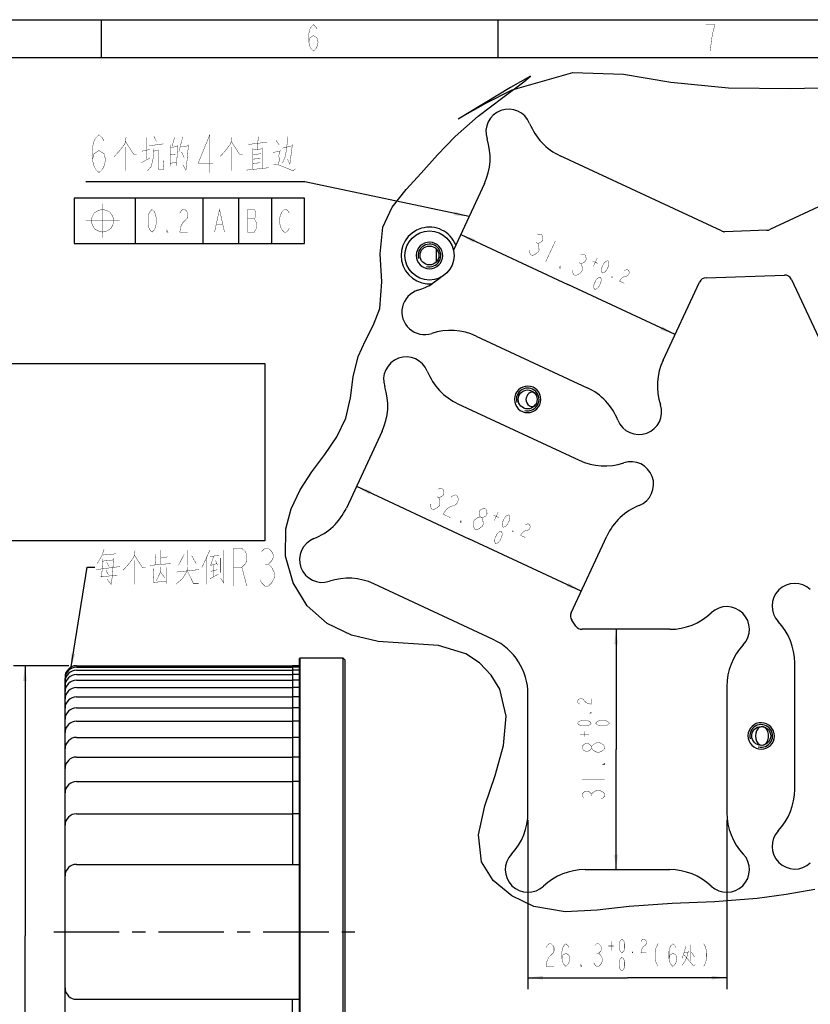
# Model space of a CAD drawing. Header units: millimetres. Extents: x 0 to 420, y 0 to 297.
# Tile 17 of 18: x 252 to 356, y 167 to 297. Entities that reach past the tile are written whole.
import ezdxf

# ---------------------------------------------------------------- set-up
doc = ezdxf.new("R2010")
doc.units = ezdxf.units.MM
doc.header["$LTSCALE"] = 23.1
doc.linetypes.add('CENTER', pattern=[0.6, 0.375, -0.075, 0.075, -0.075])
doc.layers.get('0').update_dxf_attribs({"linetype": 'CONTINUOUS'})
for name, color, linetype in [('13KW_HVAC_SRDXF_CONTINUOUS_LINE', 7, 'CONTINUOUS'), ('13KW_HVAC_SRQ_DXF_AXIS', 7, 'CONTINUOUS'), ('13KW_HVAC_SRQ_DXF_DIMENSION', 7, 'CONTINUOUS'), ('13KW_HVAC_SRQ_DXF_FORMAT', 7, 'CONTINUOUS'), ('13KW_HVAC_SRQ_DXF_TEXT', 7, 'CONTINUOUS')]:
    doc.layers.add(name, color=color, linetype=linetype)
doc.styles.get("Standard").update_dxf_attribs({"font": 'txt', "width": 0.7})
doc.dimstyles.new('DIMSTYLE_4', dxfattribs={"dimtxt": 3, "dimasz": 2, "dimexe": 1.5, "dimexo": 1, "dimgap": 0.75, "dimtad": 1, "dimdsep": 46, "dimtxsty": 'Standard', "dimblk": '_FILLED', "dimblk1": '_FILLED', "dimblk2": '_FILLED', "dimcen": 0.09, "dimazin": 2, "dimtol": 1, "dimtp": 0.2, "dimtfac": 0.6, "dimtofl": 0, "dimtmove": 0, "dimatfit": 3, "dimldrblk": '_FILLED', "dimfxl": 0, "dimtolj": 1, "dimarcsym": 0})
doc.dimstyles.new('DIMSTYLE_9', dxfattribs={"dimtxt": 3, "dimasz": 2, "dimexe": 1.5, "dimexo": 1, "dimgap": 0.75, "dimtad": 1, "dimdec": 0, "dimlfac": 2, "dimdsep": 46, "dimtxsty": 'Standard', "dimblk": '_FILLED', "dimblk1": '_FILLED', "dimblk2": '_FILLED', "dimcen": 0.09, "dimazin": 2, "dimtp": 0.01, "dimtm": 0.01, "dimtfac": 1, "dimtdec": 0, "dimtofl": 0, "dimtmove": 0, "dimatfit": 3, "dimldrblk": '_FILLED', "dimfxl": 0, "dimtolj": 1, "dimarcsym": 0})
doc.dimstyles.get("Standard").update_dxf_attribs({"dimtxt": 3, "dimasz": 2, "dimexe": 1.5, "dimexo": 1, "dimtad": 1, "dimdsep": 46, "dimtxsty": 'Standard', "dimblk": '_FILLED', "dimblk1": '_FILLED', "dimblk2": '_FILLED', "dimcen": 0.09, "dimazin": 2, "dimtol": 1, "dimtp": 0.01, "dimtm": 0.01, "dimtfac": 1, "dimtofl": 0, "dimtmove": 0, "dimatfit": 3, "dimldrblk": '_FILLED', "dimfxl": 0, "dimtolj": 1, "dimarcsym": 0})
picture_1 = doc.add_image_def('image1.png', size_in_pixel=(314, 111))

# ---------------------------------------------------------------- blocks, each defined once
blk = doc.blocks.new('_FILLED')
at = {"color": 0, "linetype": 'ByBlock'}
blk.add_solid([(0, 0), (-1, 0.125), (-1, -0.125)], dxfattribs=at)
blk = doc.blocks.new('*D26')
at = {"layer": '13KW_HVAC_SRQ_DXF_DIMENSION', "color": 2, "linetype": 'Continuous'}
for p in [(330.58, 216.34), (330.58, 184.54)]:
    blk.add_line(p, (330.58, 200.44), dxfattribs=at)
at = {"layer": '13KW_HVAC_SRQ_DXF_DIMENSION', "color": 2, "linetype": 'Continuous', "xscale": 2, "yscale": 2, "zscale": 2}
for p, rotation in [((330.58, 216.34), 90), ((330.58, 184.54), 270)]:
    blk.add_blockref('_FILLED', p, dxfattribs=dict(at, rotation=rotation))
blk = doc.blocks.new('*D27')
at = {"layer": '13KW_HVAC_SRQ_DXF_DIMENSION', "color": 2, "linetype": 'Continuous'}
for p, q in [((318.92, 191.09), (318.92, 168.74)), ((345.22, 191.09), (345.22, 168.74)), ((318.92, 170.24), (332.07, 170.24)), ((345.22, 170.24), (332.07, 170.24))]:
    blk.add_line(p, q, dxfattribs=at)
at = {"layer": '13KW_HVAC_SRQ_DXF_DIMENSION', "color": 2, "linetype": 'Continuous', "xscale": 2, "yscale": 2, "zscale": 2, "rotation": 180}
blk.add_blockref('_FILLED', (318.92, 170.24), dxfattribs=at)
at = {"layer": '13KW_HVAC_SRQ_DXF_DIMENSION', "color": 2, "linetype": 'Continuous', "xscale": 2, "yscale": 2, "zscale": 2}
blk.add_blockref('_FILLED', (345.22, 170.24), dxfattribs=at)
blk = doc.blocks.new('*D31')
at = {"layer": '13KW_HVAC_SRQ_DXF_DIMENSION', "color": 2, "linetype": 'Continuous'}
for p in [(310.02, 268.57), (338.38, 255.35)]:
    blk.add_line(p, (324.2, 261.96), dxfattribs=at)
at = {"layer": '13KW_HVAC_SRQ_DXF_DIMENSION', "color": 2, "linetype": 'Continuous', "xscale": 2, "yscale": 2, "zscale": 2}
for p, rotation in [((310.02, 268.57), 154.999655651), ((338.38, 255.35), 334.999655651)]:
    blk.add_blockref('_FILLED', p, dxfattribs=dict(at, rotation=rotation))
blk = doc.blocks.new('*D32')
at = {"layer": '13KW_HVAC_SRQ_DXF_DIMENSION', "color": 2, "linetype": 'Continuous'}
for p in [(296.23, 235.26), (325.96, 221.4)]:
    blk.add_line(p, (311.09, 228.33), dxfattribs=at)
at = {"layer": '13KW_HVAC_SRQ_DXF_DIMENSION', "color": 2, "linetype": 'Continuous', "xscale": 2, "yscale": 2, "zscale": 2}
for p, rotation in [((296.23, 235.26), 155.0000471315), ((325.96, 221.4), 335.0000471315)]:
    blk.add_blockref('_FILLED', p, dxfattribs=dict(at, rotation=rotation))
blk = doc.blocks.new('*D41')
at = {"layer": '13KW_HVAC_SRQ_DXF_DIMENSION', "color": 2, "linetype": 'Continuous'}
for p, q in [((258.19, 211.52), (250.88, 211.52)), ((252.38, 211.52), (252.38, 175.79)), ((252.38, 140.06), (252.38, 175.79)), ((262.71, 140.06), (250.88, 140.06))]:
    blk.add_line(p, q, dxfattribs=at)
at = {"layer": '13KW_HVAC_SRQ_DXF_DIMENSION', "color": 2, "linetype": 'Continuous', "xscale": 2, "yscale": 2, "zscale": 2}
for p, rotation in [((252.38, 211.52), 90), ((252.38, 140.06), 270)]:
    blk.add_blockref('_FILLED', p, dxfattribs=dict(at, rotation=rotation))

msp = doc.modelspace()

# ---------------------------------------------------------------- linework, layer by layer
at = {"layer": '13KW_HVAC_SRDXF_CONTINUOUS_LINE', "color": 7, "linetype": 'Continuous'}
for p, q in [((319.277, 289.5418), (316.6258, 288.045)), ((316.8311, 287.7074), (324.8613, 290.0021)), ((318.3536, 288.7632), (319.277, 289.5418)), ((324.8613, 290.0021), (331.5569, 289.8101)), ((331.5569, 289.8101), (337.8249, 288.7265)), ((316.6258, 288.045), (309.6973, 283.8347)), ((315.5793, 286.7209), (318.3536, 288.7632)), ((337.8249, 288.7265), (345.4586, 287.9924)), ((345.4586, 287.9924), (353.5905, 287.8903)), ((353.5905, 287.8903), (362.0798, 288.115)), ((312.347, 284.2424), (315.5793, 286.7209)), ((313.366, 285.9639), (316.8311, 287.7074)), ((310.6327, 284.4077), (313.366, 285.9639)), ((309.2767, 281.5271), (312.347, 284.2424)), ((306.973, 279.1091), (309.2767, 281.5271)), ((304.8055, 276.7009), (306.973, 279.1091)), ((344.5072, 269.0432), (323.1994, 278.9793)), ((372.2662, 279.1874), (350.9279, 269.2327)), ((302.8179, 274.5483), (304.8055, 276.7009)), ((313.1662, 275.3276), (309.0578, 266.5172)), ((300.9635, 272.1798), (302.8179, 274.5483)), ((299.71, 269.5671), (300.9635, 272.1798)), ((299.3623, 266.0207), (299.71, 269.5671)), ((350.5391, 269.1395), (344.9638, 268.95)), ((299.5795, 262.3298), (299.3623, 266.0207)), ((306.8041, 266.2914), (306.8036, 266.6501)), ((306.8036, 264.9476), (306.8041, 265.3067)), ((342.4928, 262.8626), (352.8393, 263.2142)), ((299.3023, 258.7645), (299.5795, 262.3298)), ((336.8001, 251.9485), (341.6205, 262.2858)), ((353.7795, 262.6375), (358.6701, 252.1544)), ((298.4834, 256.6393), (299.3023, 258.7645)), ((297.4055, 254.5691), (298.4834, 256.6393)), ((296.4488, 252.446), (297.4055, 254.5691)), ((312.0844, 255.1435), (326.7669, 248.2968)), ((295.8085, 249.7372), (296.4488, 252.446)), ((295.421, 246.9641), (295.8085, 249.7372)), ((294.8182, 244.293), (295.421, 246.9641)), ((309.6582, 246.1891), (325.7002, 238.7086)), ((293.6375, 241.8108), (294.8182, 244.293)), ((299.6251, 242.5373), (294.8916, 232.3864)), ((292.0458, 239.4758), (293.6375, 241.8108)), ((290.3341, 237.1592), (292.0458, 239.4758)), ((288.7948, 234.7865), (290.3341, 237.1592)), ((287.5851, 232.2812), (288.7948, 234.7865)), ((286.8691, 229.6178), (287.5851, 232.2812)), ((286.8612, 226.0226), (286.8691, 229.6178)), ((324.6208, 218.5294), (329.352, 228.6755)), ((287.8399, 222.5013), (286.8612, 226.0226)), ((289.7226, 219.4266), (287.8399, 222.5013)), ((314.3027, 215.0045), (298.5434, 222.3532)), ((292.37, 217.1197), (289.7226, 219.4266)), ((295.5773, 215.5719), (292.37, 217.1197)), ((325.2636, 216.7548), (324.7133, 217.5256)), ((337.6719, 216.3359), (326.0775, 216.3359)), ((299.0985, 214.7387), (295.5773, 215.5719)), ((307.0694, 214.2049), (299.0985, 214.7387)), ((310.7164, 213.1081), (307.0694, 214.2049)), ((288.6851, 212.4597), (288.7851, 212.5597)), ((288.6851, 140.3889), (288.6851, 212.4597)), ((288.7851, 140.2597), (288.7851, 212.5597)), ((288.7851, 212.5597), (294.4351, 212.5597)), ((294.4351, 212.5597), (294.4351, 140.0597)), ((294.6851, 212.3097), (294.4351, 212.5597)), ((312.5255, 211.8841), (310.7164, 213.1081)), ((259.1851, 211.5234), (287.7889, 211.5234)), ((259.1851, 211.3205), (287.7889, 211.3205)), ((287.7889, 211.5234), (287.7875, 211.3205)), ((287.7889, 211.3205), (287.7875, 185.2401)), ((288.6851, 211.5234), (287.7889, 211.5234)), ((288.6851, 211.3205), (287.7889, 211.3205)), ((294.6851, 212.3097), (294.6851, 140.3097)), ((314.0626, 210.2787), (312.5255, 211.8841)), ((354.2143, 195.1698), (354.2143, 211.8701)), ((257.6851, 141.5597), (257.6851, 209.8205)), ((259.1851, 210.9364), (287.7889, 210.9364)), ((259.1851, 210.3649), (287.787, 210.3649)), ((288.6851, 210.3649), (287.787, 210.3649)), ((288.6851, 210.9364), (287.7889, 210.9364)), ((315.2005, 208.4202), (314.0626, 210.2787)), ((259.1851, 209.5964), (287.7889, 209.5964)), ((259.1851, 208.6169), (287.7889, 208.6169)), ((288.6851, 209.5964), (287.7889, 209.5964)), ((288.6851, 208.6169), (287.7889, 208.6169)), ((345.2218, 208.7861), (345.2218, 192.0858)), ((259.1851, 207.4064), (287.7873, 207.4064)), ((288.6851, 207.4064), (287.7873, 207.4064)), ((316.0366, 204.8261), (315.2005, 208.4202)), ((318.9218, 192.0858), (318.9218, 207.7541)), ((259.1851, 205.9366), (287.7873, 205.9366)), ((288.6851, 205.9366), (287.7873, 205.9366)), ((315.6843, 200.9772), (316.0366, 204.8261)), ((259.1851, 204.1666), (287.7889, 204.1666)), ((288.6851, 204.1666), (287.7889, 204.1666)), ((259.1851, 202.0343), (287.7889, 202.0343)), ((288.6851, 202.0343), (287.7889, 202.0343)), ((350.7379, 202.0101), (350.738, 202.4448)), ((314.589, 197.0061), (315.6843, 200.9772)), ((259.1851, 199.4399), (287.7889, 199.4399)), ((288.6851, 199.4399), (287.7889, 199.4399)), ((313.2344, 193.0017), (314.589, 197.0061)), ((259.1851, 196.2033), (287.787, 196.2033)), ((288.6851, 196.2033), (287.787, 196.2033)), ((312.361, 189.1498), (313.2344, 193.0017)), ((259.1851, 191.9303), (287.7889, 191.9303)), ((288.6851, 191.9303), (287.7889, 191.9303)), ((312.7546, 185.592), (312.361, 189.1498)), ((259.1851, 185.2401), (288.6851, 185.2401)), ((314.3388, 183.1077), (312.7546, 185.592)), ((326.4716, 184.5359), (337.6719, 184.5359)), ((316.7859, 181.0765), (314.3388, 183.1077)), ((353.0622, 181.2691), (349.239, 180.7002)), ((356.8717, 181.8924), (353.0622, 181.2691)), ((319.6846, 179.6811), (316.7859, 181.0765)), ((337.9801, 180.0676), (332.3217, 179.6811)), ((343.615, 180.2709), (337.9801, 180.0676)), ((349.239, 180.7002), (343.615, 180.2709)), ((323.8628, 178.9524), (319.6846, 179.6811)), ((328.086, 179.164), (323.8628, 178.9524)), ((332.3217, 179.6811), (328.086, 179.164)), ((259.1851, 167.3794), (288.6851, 167.3794)), ((287.7872, 140.2597), (287.7875, 167.3794))]:
    msp.add_line(p, q, dxfattribs=at)
for points in [[(307.3753, 262.909), (306.8459, 262.4716), (306.2587, 262.0672)], [(319.8876, 247.4763), (319.8437, 247.538), (319.6518, 247.6704), (319.4444, 247.7093), (319.2319, 247.6586), (319.0354, 247.5305), (318.8756, 247.3572), (318.7542, 247.1621), (318.6739, 246.9583), (318.645, 246.7562)], [(318.645, 246.7562), (318.6794, 246.5348), (318.7748, 246.3114), (318.9187, 246.1011), (319.107, 245.9255), (319.3331, 245.8187), (319.5781, 245.8175), (319.8123, 245.9447), (319.9084, 246.0723)], [(349.9944, 203.4594), (349.7564, 203.4514), (349.5296, 203.3487), (349.3339, 203.1686), (349.1726, 202.9184), (349.0581, 202.6019), (349.0136, 202.2279)], [(350.738, 202.4448), (350.6394, 202.8328), (350.4709, 203.1385), (350.2486, 203.3543), (349.9944, 203.4594)], [(349.0136, 202.2279), (349.0585, 201.8523), (349.1737, 201.5352), (349.3368, 201.2838), (349.5349, 201.1036), (349.7583, 201.004)], [(349.9944, 200.9965), (350.2485, 201.1016), (350.471, 201.3175), (350.6394, 201.6232), (350.7379, 202.0101)]]:
    msp.add_lwpolyline(points, dxfattribs=at)
for centre, radius in [((305.8882, 265.7989), 3.25), ((305.8882, 265.7989), 1.25), ((318.8818, 246.7562), 1.25), ((349.7798, 202.2279), 1.25)]:
    msp.add_circle(centre, radius, dxfattribs=at)
for centre, radius, start, end in [((316.357, 282.17), 3, 21.657897, 198.341414), ((326.5804, 286.2297), 8, 201.657897, 244.999656), ((305.9158, 278.7086), 8, 334.999656, 18.341414), ((305.8882, 265.7989), 3.75, 21.750734, 275.686152), ((344.9298, 269.9495), 1, 244.999656, 271.946159), ((350.5051, 270.1389), 1, 271.946159, 295.009801), ((305.8882, 265.7989), 1.75, 180, 178.521395), ((-88.8974, 265.7989), 395.7018, 359.92873, 0.071314), ((352.8732, 262.2148), 1, 25.009801, 91.946159), ((302.0193, 268.8515), 8, 287.03582, 302.008691), ((342.5268, 261.8632), 1, 91.946159, 154.999656), ((305.242, 258.3342), 3, 107.03582, 288.341414), ((308.7034, 247.893), 8, 64.999656, 108.341414), ((302.8158, 249.3798), 3, 21.658289, 198.341805), ((344.0505, 248.5675), 8, 154.999656, 198.341414), ((313.0392, 253.4396), 8, 201.658289, 245.000047), ((292.3746, 245.9183), 8, 335.000047, 18.341805), ((318.8818, 246.7562), 1.75, 180, 178.521395), ((323.3859, 241.0464), 8, 21.657897, 64.999656), ((333.6093, 245.1061), 3, 201.657897, 18.341414), ((329.0811, 245.9591), 8, 245.000047, 288.341805), ((332.5427, 235.518), 3, 291.658289, 108.341805), ((287.6412, 235.7673), 8, 291.658289, 335.000047), ((336.6025, 225.2945), 8, 111.658289, 155.000047), ((291.7009, 225.5439), 3, 111.658289, 288.341805), ((295.1625, 215.1027), 8, 65.000047, 108.341805), ((354.2143, 219.4199), 3, 46.658242, 223.341758), ((345.2218, 216.3359), 3, 316.658242, 133.341758), ((325.5271, 218.1067), 1, 155.000047, 215.528314), ((337.6719, 224.3359), 8, 270, 313.341758), ((326.0775, 217.3359), 1, 215.528314, 270), ((346.2143, 211.8701), 8, 0, 43.341758), ((310.9218, 207.7541), 8, 0, 65.000047), ((353.2218, 208.7861), 8, 136.658242, 180), ((259.1851, 210.0234), 1.5, 90, 180), ((259.1851, 209.8205), 1.5, 90, 180), ((259.1851, 209.4364), 1.5, 90, 180), ((259.1851, 208.8649), 1.5, 90, 180), ((259.1851, 208.0964), 1.5, 90, 180), ((259.1851, 207.1169), 1.5, 90, 180), ((259.1851, 205.9064), 1.5, 90, 180), ((259.1851, 204.4366), 1.5, 90, 180), ((259.1851, 202.6666), 1.5, 90, 180), ((349.7798, 202.2279), 1.75, 180, 178.521395), ((259.1851, 200.5343), 1.5, 90, 180), ((259.1851, 197.9399), 1.5, 90, 180), ((259.1851, 194.7033), 1.5, 90, 180), ((346.2143, 195.1698), 8, 316.658242, 360), ((259.1851, 190.4303), 1.5, 90, 180), ((310.9218, 192.0858), 8, 316.658242, 360), ((353.2218, 192.0858), 8, 180, 223.341758), ((354.2143, 187.6199), 3, 136.658242, 313.341758), ((318.9218, 184.5359), 3, 136.658242, 313.341758), ((345.2218, 184.5359), 3, 226.658242, 43.341758), ((259.1851, 183.7401), 1.5, 90, 180), ((326.4716, 176.5359), 8, 90, 133.341758), ((337.6719, 176.5359), 8, 46.658242, 90), ((259.1851, 168.8794), 1.5, 180, 270)]:
    msp.add_arc(centre, radius, start, end, dxfattribs=at)
at = {"layer": '13KW_HVAC_SRDXF_CONTINUOUS_LINE', "color": 2, "linetype": 'Continuous'}
for centre in [(305.8882, 265.7989), (318.8818, 246.7562), (349.7798, 202.2279)]:
    msp.add_arc(centre, 1.5, 255, 195, dxfattribs=at)
at = {"layer": '13KW_HVAC_SRQ_DXF_AXIS', "color": 7, "linetype": 'CENTER'}
msp.add_line((256.1735, 176.3097), (297.6478, 176.3097), dxfattribs=at)
at = {"layer": '13KW_HVAC_SRQ_DXF_DIMENSION', "color": 2, "linetype": 'Continuous', "const_width": 0.05}
for points in [[(320.1747, 268.5262), (320.5183, 268.6419), (320.7562, 268.5309), (320.8884, 268.1934), (320.9017, 267.9114), (320.7961, 267.6848), (320.5715, 267.5137), (320.2279, 267.398), (320.3602, 267.0605)], [(319.99, 267.509), (320.2279, 267.398)], [(320.3602, 267.0605), (320.3867, 266.4964), (320.2811, 266.2699)], [(322.5405, 267.6989), (321.2726, 264.98)], [(320.2811, 266.2699), (319.8319, 265.9276), (319.4883, 265.812), (319.2504, 265.9229), (319.1181, 266.2604), (319.1049, 266.5425)], [(325.8844, 265.8637), (326.228, 265.9793), (326.4659, 265.8684), (326.5982, 265.5309), (326.6114, 265.2488), (326.5058, 265.0223), (326.2812, 264.8512), (325.9376, 264.7355), (326.0699, 264.398), (326.0965, 263.8339)], [(323.1758, 264.0924), (323.0569, 264.1479), (323.1625, 264.3745), (323.1758, 264.0924)], [(325.6997, 264.8464), (325.9376, 264.7355)], [(327.4981, 265.0561), (328.1506, 264.7518)], [(328.0779, 265.4477), (327.5708, 264.3601)], [(328.7491, 263.4797), (328.6493, 263.6917), (328.6311, 263.8657), (328.6764, 264.1756), (328.9299, 264.7194), (329.1383, 264.9532), (329.2832, 265.0512), (329.5098, 265.111), (329.6095, 264.899), (329.6277, 264.725), (329.5825, 264.4151), (329.3289, 263.8713), (329.1205, 263.6374), (328.9756, 263.5395), (328.7491, 263.4797)], [(325.9908, 263.6073), (325.5416, 263.2651), (325.198, 263.1495), (324.9601, 263.2604), (324.8279, 263.5979), (324.8146, 263.88)], [(326.0965, 263.8339), (325.9908, 263.6073)], [(331.6669, 263.7741), (331.8118, 263.872), (332.0384, 263.9319), (332.2015, 263.8558), (332.3012, 263.6438), (332.3194, 263.4698), (332.1926, 263.1979), (332.0477, 263.1), (331.5946, 262.9803)], [(327.7348, 261.3045), (327.635, 261.5166), (327.6168, 261.6905), (327.6621, 262.0005), (327.9156, 262.5443), (328.124, 262.7781), (328.2689, 262.876), (328.4955, 262.9359), (328.5952, 262.7239), (328.6134, 262.5499), (328.5682, 262.24), (328.3146, 261.6962), (328.1062, 261.4623), (327.9613, 261.3644), (327.7348, 261.3045)], [(330.0541, 262.8711), (329.9725, 262.9091), (330.0359, 263.0451), (330.0541, 262.8711)], [(331.5946, 262.9803), (331.3047, 262.7845), (331.0329, 262.4147), (331.6855, 262.1104)], [(307.0691, 234.8952), (307.4126, 235.0108), (307.6505, 234.8998), (307.7828, 234.5623), (307.7961, 234.2803), (307.6904, 234.0537), (307.4658, 233.8826), (307.1223, 233.767), (307.2545, 233.4295), (307.2811, 232.8654)], [(306.8843, 233.8779), (307.1223, 233.767)], [(308.7477, 233.8365), (308.9723, 234.0077), (309.3158, 234.1233), (309.5538, 234.0124), (309.686, 233.6748), (309.6993, 233.3928), (309.488, 232.9397), (309.2634, 232.7685)], [(307.1754, 232.6388), (306.7262, 232.2966), (306.3827, 232.1809), (306.1448, 232.2919), (306.0125, 232.6294), (305.9992, 232.9114)], [(307.2811, 232.8654), (307.1754, 232.6388)], [(309.2634, 232.7685), (308.5763, 232.5373), (308.1271, 232.195), (307.6911, 231.5708), (308.6428, 231.127)], [(312.5941, 231.2154), (312.4618, 231.5529), (312.4485, 231.835), (312.5542, 232.0616), (312.7788, 232.2327), (313.1224, 232.3483), (313.3603, 232.2374), (313.4925, 231.8999), (313.5058, 231.6178), (313.4002, 231.3912), (313.1755, 231.2201), (312.832, 231.1045)], [(310.0702, 230.4614), (309.9513, 230.5169), (310.0569, 230.7435), (310.0702, 230.4614)], [(311.7223, 229.9669), (311.6957, 230.531), (311.8013, 230.7576)], [(311.8013, 230.7576), (312.2505, 231.0998), (312.5941, 231.2154), (312.832, 231.1045), (312.9642, 230.767)], [(312.9642, 230.767), (312.9908, 230.2029), (312.8852, 229.9763)], [(314.3924, 231.4251), (315.045, 231.1208)], [(314.9723, 231.8167), (314.4651, 230.7291)], [(315.6434, 229.8487), (315.5437, 230.0607), (315.5255, 230.2347), (315.5707, 230.5446), (315.8243, 231.0884), (316.0326, 231.3222), (316.1776, 231.4201), (316.4041, 231.48), (316.5039, 231.268), (316.522, 231.094), (316.4768, 230.7841), (316.2233, 230.2403), (316.0149, 230.0065), (315.8699, 229.9085), (315.6434, 229.8487)], [(311.8545, 229.6294), (311.7223, 229.9669)], [(312.8852, 229.9763), (312.436, 229.6341), (312.0924, 229.5184), (311.8545, 229.6294)], [(314.6291, 227.6735), (314.5294, 227.8855), (314.5112, 228.0595), (314.5564, 228.3694), (314.81, 228.9132), (315.0184, 229.1471), (315.1633, 229.245), (315.3899, 229.3049), (315.4896, 229.0929), (315.5078, 228.9189), (315.4626, 228.609), (315.209, 228.0652), (315.0006, 227.8313), (314.8557, 227.7334), (314.6291, 227.6735)], [(316.9485, 229.2401), (316.8669, 229.2781), (316.9303, 229.4141), (316.9485, 229.2401)], [(318.489, 229.3493), (318.1991, 229.1535), (317.9273, 228.7837), (318.5798, 228.4794)], [(318.5612, 230.1431), (318.7062, 230.241), (318.9327, 230.3009), (319.0959, 230.2248), (319.1956, 230.0128), (319.2138, 229.8389), (319.087, 229.5669), (318.942, 229.469), (318.489, 229.3493)], [(325.7846, 206.4359), (325.6346, 206.5259), (325.4846, 206.7059), (325.4846, 206.8859), (325.6346, 207.0659), (325.7846, 207.1559), (326.0846, 207.1559), (326.2346, 207.0659), (326.5346, 206.7059)], [(326.5346, 206.7059), (326.8346, 206.5259), (327.2846, 206.4359), (327.2846, 207.1559)], [(327.2846, 205.3559), (327.2846, 205.2659), (327.1346, 205.2659), (327.2846, 205.3559)], [(327.2846, 203.9159), (327.1346, 203.7359), (326.9846, 203.6459), (326.6846, 203.5559), (326.0846, 203.5559), (325.7846, 203.6459), (325.6346, 203.7359), (325.4846, 203.9159), (325.6346, 204.0959), (325.7846, 204.1859), (326.0846, 204.2759), (326.6846, 204.2759), (326.9846, 204.1859), (327.1346, 204.0959), (327.2846, 203.9159)], [(329.6846, 203.9159), (329.5346, 203.7359), (329.3846, 203.6459), (329.0846, 203.5559), (328.4846, 203.5559), (328.1846, 203.6459), (328.0346, 203.7359), (327.8846, 203.9159), (328.0346, 204.0959), (328.1846, 204.1859), (328.4846, 204.2759), (329.0846, 204.2759), (329.3846, 204.1859), (329.5346, 204.0959), (329.6846, 203.9159)], [(325.7846, 202.4759), (326.9846, 202.4759)], [(326.3846, 202.1159), (326.3846, 202.8359)], [(327.3346, 200.5747), (327.0846, 200.3122), (326.8346, 200.1809), (326.5846, 200.1809), (326.3346, 200.3122), (326.0846, 200.5747), (326.0846, 200.8372), (326.3346, 201.0997), (326.5846, 201.2309), (326.8346, 201.2309), (327.0846, 201.0997), (327.3346, 200.8372)], [(328.0846, 200.0497), (327.5846, 200.3122), (327.3346, 200.5747), (327.3346, 200.8372), (327.5846, 201.0997)], [(327.5846, 201.0997), (328.0846, 201.3622), (328.3346, 201.3622)], [(328.3346, 201.3622), (328.8346, 201.0997), (329.0846, 200.8372), (329.0846, 200.5747)], [(328.8346, 200.3122), (328.3346, 200.0497), (328.0846, 200.0497)], [(329.0846, 200.5747), (328.8346, 200.3122)], [(329.0846, 198.6059), (329.0846, 198.4747), (328.8346, 198.4747), (329.0846, 198.6059)], [(326.0846, 196.5059), (329.0846, 196.5059)], [(326.3346, 194.0122), (326.0846, 194.2747), (326.0846, 194.5372), (326.3346, 194.7997), (326.5846, 194.9309), (326.8346, 194.9309), (327.0846, 194.7997), (327.3346, 194.5372), (327.5846, 194.7997)], [(327.3346, 194.2747), (327.3346, 194.5372)], [(327.5846, 194.7997), (328.0846, 195.0622), (328.3346, 195.0622)], [(328.3346, 195.0622), (328.8346, 194.7997), (329.0846, 194.5372), (329.0846, 194.2747), (328.8346, 194.0122), (328.5846, 193.8809)], [(321.3168, 174.2359), (321.448, 174.4859), (321.7105, 174.7359), (321.973, 174.7359), (322.2355, 174.4859), (322.3668, 174.2359), (322.3668, 173.7359), (322.2355, 173.4859)], [(323.4168, 172.7359), (323.548, 173.2359), (323.9418, 173.4859), (324.3355, 173.2359), (324.4668, 172.7359), (324.3355, 172.2359), (324.2043, 171.9859), (323.9418, 171.7359), (323.6793, 171.9859), (323.548, 172.2359), (323.4168, 172.7359), (323.4168, 173.7359), (323.548, 174.2359), (323.6793, 174.4859), (323.9418, 174.7359), (324.2043, 174.4859), (324.3355, 174.2359)], [(327.748, 174.4859), (328.0105, 174.7359), (328.273, 174.7359), (328.5355, 174.4859), (328.6668, 174.2359), (328.6668, 173.9859), (328.5355, 173.7359), (328.273, 173.4859), (328.5355, 173.2359)], [(329.9118, 175.0359), (329.9118, 173.8359)], [(331.3518, 173.5359), (331.1718, 173.6859), (331.0818, 173.8359), (330.9918, 174.1359), (330.9918, 174.7359), (331.0818, 175.0359), (331.1718, 175.1859), (331.3518, 175.3359), (331.5318, 175.1859), (331.6218, 175.0359), (331.7118, 174.7359), (331.7118, 174.1359), (331.6218, 173.8359), (331.5318, 173.6859), (331.3518, 173.5359)], [(334.5018, 174.5859), (334.1418, 174.2859), (333.9618, 173.9859), (333.8718, 173.5359), (334.5918, 173.5359)], [(333.8718, 175.0359), (333.9618, 175.1859), (334.1418, 175.3359), (334.3218, 175.3359), (334.5018, 175.1859), (334.5918, 175.0359), (334.5918, 174.7359), (334.5018, 174.5859)], [(336.133, 174.7359), (335.8705, 174.2359), (335.7393, 173.4859), (335.7393, 172.9859), (335.8705, 172.2359), (336.133, 171.7359)], [(337.5768, 172.7359), (337.708, 173.2359), (338.1018, 173.4859), (338.4955, 173.2359), (338.6268, 172.7359), (338.4955, 172.2359), (338.3643, 171.9859), (338.1018, 171.7359), (337.8393, 171.9859), (337.708, 172.2359), (337.5768, 172.7359), (337.5768, 173.7359), (337.708, 174.2359), (337.8393, 174.4859), (338.1018, 174.7359), (338.3643, 174.4859), (338.4955, 174.2359)], [(340.4518, 174.5907), (340.4518, 172.4617)], [(342.1705, 174.7359), (342.433, 174.2359), (342.5643, 173.4859), (342.5643, 172.9859), (342.433, 172.2359), (342.1705, 171.7359)], [(322.2355, 173.4859), (321.7105, 172.9859), (321.448, 172.4859), (321.3168, 171.7359), (322.3668, 171.7359)], [(328.0105, 173.4859), (328.273, 173.4859)], [(329.5518, 174.4359), (330.2718, 174.4359)], [(332.7918, 173.5359), (332.7018, 173.5359), (332.7018, 173.6859), (332.7918, 173.5359)], [(339.8018, 174.3972), (339.6018, 173.623), (339.3018, 172.8004)], [(339.6018, 173.5262), (340.1018, 173.623)], [(340.1518, 173.7682), (339.9518, 173.0424), (339.7518, 172.5101)], [(340.5518, 173.623), (340.9518, 172.994)], [(326.0418, 171.7359), (325.9105, 171.7359), (325.9105, 171.9859), (326.0418, 171.7359)], [(328.798, 172.4859), (328.5355, 171.9859), (328.273, 171.7359), (328.0105, 171.7359), (327.748, 171.9859), (327.6168, 172.2359)], [(328.5355, 173.2359), (328.798, 172.7359), (328.798, 172.4859)], [(331.3518, 171.1359), (331.1718, 171.2859), (331.0818, 171.4359), (330.9918, 171.7359), (330.9918, 172.3359), (331.0818, 172.6359), (331.1718, 172.7859), (331.3518, 172.9359), (331.5318, 172.7859), (331.6218, 172.6359), (331.7118, 172.3359), (331.7118, 171.7359), (331.6218, 171.4359), (331.5318, 171.2859), (331.3518, 171.1359)], [(339.7518, 172.5101), (339.3018, 171.8811)], [(339.6018, 173.2359), (340.7518, 171.8811), (341.0518, 171.9295)]]:
    msp.add_lwpolyline(points, dxfattribs=at)
at = {"layer": '13KW_HVAC_SRQ_DXF_FORMAT', "color": 2, "linetype": 'Continuous'}
for p, q in [((0, 297), (420, 297)), ((262.5, 292), (262.5, 297)), ((315, 292), (315, 297))]:
    msp.add_line(p, q, dxfattribs=at)
at = {"layer": '13KW_HVAC_SRQ_DXF_FORMAT', "color": 7, "linetype": 'Continuous'}
msp.add_line((25, 292), (415, 292), dxfattribs=at)
at = {"layer": '13KW_HVAC_SRQ_DXF_FORMAT', "color": 2, "linetype": 'Continuous', "const_width": 0.05}
for points in [[(289.9311, 294.0137), (290.0842, 294.597), (290.5436, 294.8887), (291.003, 294.597), (291.1561, 294.0137), (291.003, 293.4303), (290.8499, 293.1387), (290.5436, 292.847), (290.2374, 293.1387), (290.0842, 293.4303), (289.9311, 294.0137), (289.9311, 295.1803), (290.0842, 295.7637), (290.2374, 296.0553), (290.5436, 296.347), (290.8499, 296.0553), (291.003, 295.7637)], [(343.0436, 292.847), (343.1968, 294.3053), (343.3499, 295.1803), (343.503, 295.7637), (343.6561, 296.347), (342.4311, 296.347)]]:
    msp.add_lwpolyline(points, dxfattribs=at)
at = {"layer": '13KW_HVAC_SRQ_DXF_TEXT', "color": 2, "linetype": 'Continuous'}
for p, q in [((288.4221, 275.5247), (260.4221, 275.5247)), ((289.4221, 275.5247), (288.4221, 275.5247)), ((311.1284, 270.9574), (289.4221, 275.5247)), ((258.8889, 273.3965), (258.8889, 267.3965)), ((289.3639, 273.3965), (258.8889, 273.3965)), ((267.0139, 267.3965), (267.0139, 273.3965)), ((275.9389, 267.3965), (275.9389, 273.3965)), ((280.6639, 267.3965), (280.6639, 273.3965)), ((285.0139, 267.3965), (285.0139, 273.3965)), ((289.3639, 267.3965), (289.3639, 273.3965)), ((258.8889, 267.3965), (289.3639, 267.3965))]:
    msp.add_line(p, q, dxfattribs=at)
at = {"layer": '13KW_HVAC_SRQ_DXF_TEXT', "color": 2, "linetype": 'Continuous', "const_width": 0.05}
for points in [[(261.2971, 278.4414), (261.5159, 279.2747), (262.1721, 279.6914), (262.8284, 279.2747), (263.0471, 278.4414), (262.8284, 277.608), (262.6096, 277.1914), (262.1721, 276.7747), (261.7346, 277.1914), (261.5159, 277.608), (261.2971, 278.4414), (261.2971, 280.108), (261.5159, 280.9414), (261.7346, 281.358), (262.1721, 281.7747), (262.6096, 281.358), (262.8284, 280.9414)], [(265.7555, 281.4521), (265.5888, 280.565), (264.8388, 279.5973), (264.1721, 278.8715)], [(268.5055, 281.4521), (268.5055, 278.5489)], [(269.4221, 281.6134), (269.7555, 280.8876)], [(272.1722, 281.4521), (271.8388, 280.2424)], [(273.2555, 281.5328), (272.7555, 279.5973)], [(276.8284, 276.7747), (276.8284, 281.7747), (275.2971, 278.0247), (277.2659, 278.0247)], [(279.7555, 281.4521), (279.5888, 280.565), (278.8388, 279.5973), (278.1721, 278.8715)], [(283.2555, 281.5328), (283.0888, 279.7586)], [(287.1721, 281.5328), (287.0055, 280.1618), (286.8388, 278.9521), (286.4221, 277.9844)], [(265.6721, 280.8876), (266.7555, 279.1941), (267.1721, 279.1941)], [(265.6721, 277.0166), (265.6721, 280.1618)], [(268.8388, 280.3231), (270.6721, 280.565)], [(271.5888, 280.4844), (271.5888, 277.6618)], [(272.5055, 280.2424), (271.6721, 280.0811)], [(272.4221, 277.6618), (272.5888, 280.4037)], [(273.0055, 280.1618), (274.0055, 280.3231)], [(273.6721, 277.0973), (273.8388, 278.5489), (274.0055, 280.4844)], [(279.6721, 280.8876), (280.7555, 279.1941), (281.1721, 279.1941)], [(279.6721, 277.0166), (279.6721, 280.1618)], [(281.9221, 280.4844), (284.4221, 280.807)], [(283.7555, 280.0811), (283.7555, 277.3392)], [(285.5888, 281.0489), (286.0055, 280.4037)], [(286.4221, 280.0005), (287.7555, 280.3231)], [(287.7555, 280.4844), (287.4221, 277.9037), (287.0888, 278.5489)], [(268.9221, 279.8392), (267.8388, 279.5973)], [(269.4221, 279.9199), (269.3388, 278.7102), (269.0888, 277.5812), (268.5888, 277.0166)], [(269.4221, 279.5973), (270.0055, 279.7586), (270.0055, 277.3392), (270.0888, 277.1779), (270.7555, 277.1779), (270.6721, 278.3876)], [(271.5888, 279.1134), (272.2555, 279.1941)], [(273.0888, 279.5166), (273.4222, 278.7908)], [(282.5055, 280.0005), (282.5055, 277.2586)], [(282.5055, 279.7586), (283.7555, 279.9199)], [(282.5055, 279.1134), (283.5888, 279.2747)], [(285.1721, 279.436), (286.0888, 279.5973)], [(286.1721, 279.7586), (285.9222, 278.9521), (286.0888, 278.5489), (285.8388, 277.8231)], [(267.7555, 278.065), (268.9221, 278.7102)], [(271.5888, 277.9844), (272.3388, 278.1457)], [(273.6721, 277.0973), (273.2555, 277.8231)], [(282.5055, 278.5489), (283.5055, 278.6296)], [(282.5055, 277.9844), (283.5055, 278.065)], [(285.2555, 277.9037), (285.8388, 277.8231), (287.8388, 277.0166), (288.1721, 277.2586)], [(281.6721, 277.0973), (284.6721, 277.4199)], [(262.6389, 268.1465), (262.6389, 272.6465)], [(261.1389, 270.3965), (261.2639, 269.8965), (261.3889, 269.6465), (261.6389, 269.2715), (262.1389, 269.0215), (262.6389, 268.8965), (263.1389, 269.0215), (263.3889, 269.1465), (263.7639, 269.3965), (264.0139, 269.8965), (264.1389, 270.3965), (264.0139, 270.8965), (263.8889, 271.1465), (263.6389, 271.5215), (263.1389, 271.7715), (262.6389, 271.8965), (262.1389, 271.7715), (261.8889, 271.6465), (261.5139, 271.3965), (261.2639, 270.8965), (261.1389, 270.3965)], [(269.1889, 268.8965), (268.9264, 269.1465), (268.7952, 269.3965), (268.6639, 269.8965), (268.6639, 270.8965), (268.7952, 271.3965), (268.9264, 271.6465), (269.1889, 271.8965), (269.4514, 271.6465), (269.5827, 271.3965), (269.7139, 270.8965), (269.7139, 269.8965), (269.5827, 269.3965), (269.4514, 269.1465), (269.1889, 268.8965)], [(272.8639, 271.3965), (272.9952, 271.6465), (273.2577, 271.8965), (273.5202, 271.8965), (273.7827, 271.6465), (273.9139, 271.3965), (273.9139, 270.8965), (273.7827, 270.6465), (273.5202, 270.3965), (273.2577, 270.1465), (272.9952, 269.6465), (272.8639, 268.8965), (273.9139, 268.8965)], [(277.4577, 268.8965), (278.1139, 271.8965), (278.7702, 268.8965)], [(281.8077, 271.8965), (281.8077, 268.8965), (282.7264, 268.8965), (282.8577, 269.1465), (282.9889, 269.3965), (282.9889, 270.1465), (282.8577, 270.3965), (282.7264, 270.6465), (282.8577, 270.8965), (282.8577, 271.6465), (282.7264, 271.8965), (281.8077, 271.8965)], [(287.3389, 269.3965), (287.2077, 269.1465), (286.9452, 268.8965), (286.6827, 268.8965), (286.4202, 269.1465), (286.2889, 269.3965), (286.1577, 269.6465), (286.0264, 270.3965), (286.1577, 271.1465), (286.2889, 271.3965), (286.4202, 271.6465), (286.6827, 271.8965), (286.9452, 271.8965), (287.2077, 271.6465), (287.3389, 271.3965)], [(260.3889, 270.3965), (264.8889, 270.3965)], [(277.7202, 269.8965), (278.5077, 269.8965)], [(281.8077, 270.6465), (282.7264, 270.6465)], [(271.2889, 268.8965), (271.1577, 268.8965), (271.1577, 269.1465), (271.2889, 268.8965)], [(262.8495, 226.976), (262.5995, 226.1696), (261.9329, 225.0405)], [(266.9329, 226.7341), (266.7662, 225.847), (266.0162, 224.8792), (265.3495, 224.1534)], [(270.3495, 226.8147), (270.3495, 224.9599)], [(273.9329, 224.7986), (273.9329, 226.8147)], [(276.8495, 226.8147), (275.7662, 224.476)], [(278.6829, 226.8147), (278.6829, 222.4599), (278.2662, 223.1051)], [(279.9745, 222.0567), (279.9745, 227.0567), (281.0683, 227.0567), (281.5058, 226.64), (281.7245, 226.2233), (281.7245, 225.39), (281.5058, 224.9734), (281.0683, 224.5567), (279.9745, 224.5567)], [(283.6933, 226.64), (284.1308, 227.0567), (284.5683, 227.0567), (285.0058, 226.64), (285.2245, 226.2233), (285.2245, 225.8067), (285.0058, 225.39), (284.5683, 224.9734), (285.0058, 224.5567)], [(262.6829, 225.6857), (262.5162, 223.2664)], [(262.6829, 226.1696), (264.4329, 226.3309)], [(264.0995, 225.5244), (262.6829, 225.3631)], [(263.2662, 222.9438), (263.7662, 222.2986), (263.9329, 223.347), (264.0995, 225.7664)], [(266.8495, 226.1696), (267.9329, 224.476), (268.3495, 224.476)], [(266.8495, 222.2986), (266.8495, 225.4438)], [(269.5995, 226.2502), (269.6829, 224.8792)], [(270.3495, 225.7664), (271.2662, 225.9276)], [(272.6829, 224.7986), (273.4329, 226.2502)], [(274.4329, 226.0889), (275.0162, 225.0405)], [(276.4329, 225.847), (276.4329, 222.2986)], [(276.8495, 225.9276), (278.0995, 226.1696)], [(277.3495, 226.0083), (276.9329, 224.7986), (277.7662, 225.0405)], [(277.5995, 225.4438), (277.8495, 224.7986)], [(278.2662, 225.7664), (278.2662, 223.8309)], [(264.9329, 224.6373), (261.7662, 224.2341)], [(263.4329, 223.5083), (263.0995, 224.1534)], [(263.1829, 225.2018), (263.5162, 224.6373)], [(268.9329, 224.7986), (271.6829, 225.0405)], [(269.3495, 224.3954), (269.4329, 222.5405)], [(270.3495, 224.6373), (270.2662, 223.8309), (269.7662, 222.7825)], [(271.0995, 222.3792), (271.0995, 224.5567)], [(272.4329, 223.9115), (275.3495, 224.2341)], [(273.1829, 223.0244), (273.7662, 223.9115), (273.9329, 224.6373)], [(273.8495, 224.0728), (274.6829, 222.3792), (275.3495, 222.3792)], [(276.9329, 223.9922), (277.8495, 224.2341)], [(277.3495, 224.8792), (277.3495, 223.347)], [(281.0683, 224.5567), (281.7245, 222.0567)], [(284.1308, 224.9734), (284.5683, 224.9734)], [(285.0058, 224.5567), (285.4433, 223.7233), (285.4433, 223.3067)], [(262.3495, 223.2664), (264.5995, 223.5083)], [(270.3495, 223.8309), (270.8495, 223.1857)], [(273.1829, 223.0244), (272.3495, 222.2986)], [(276.8495, 223.0244), (278.0162, 223.6696)], [(285.4433, 223.3067), (285.0058, 222.4733), (284.5683, 222.0567), (284.1308, 222.0567), (283.6933, 222.4733), (283.4745, 222.89)], [(269.3495, 222.5405), (271.0995, 222.7018)]]:
    msp.add_lwpolyline(points, dxfattribs=at)
at = {"layer": '13KW_HVAC_SRQ_DXF_TEXT', "color": 2, "linetype": 'Continuous'}
msp.add_solid([(309.1197, 271.1246), (311.1284, 270.9574), (309.2227, 271.6139)], dxfattribs=at)

# ---------------------------------------------------------------- dimensions: what is measured, and where the dimension line sits
at = {"layer": '13KW_HVAC_SRQ_DXF_DIMENSION', "color": 2, "linetype": 'Continuous'}
for base, p1, p2, angle, picture, middle in [((310.0168, 268.5737), (336.8001, 251.9485), (309.3708, 267.1883), 154.999656, '*D31', (317.7838, 264.9518)), ((296.2314, 235.2595), (324.6208, 218.5294), (294.8916, 232.3864), 155.000047, '*D32', (304.6782, 231.3207)), ((330.5846, 184.5359), (326.0775, 216.3359), (326.4716, 184.5359), 270, '*D26', (330.5846, 193.3559))]:
    dim = msp.add_linear_dim(base=base, p1=p1, p2=p2, angle=angle, dimstyle='DIMSTYLE_4', dxfattribs=at)
    dim.commit()
    dim.dimension.update_dxf_attribs({"geometry": picture, "text_midpoint": middle, "dimtype": 160})
dim = msp.add_linear_dim(base=(252.3829, 140.0597), p1=(259.1851, 211.5234), p2=(263.7055, 140.0597), angle=270, text='?<>', dimstyle='DIMSTYLE_9', dxfattribs=at)
dim.commit()
dim.dimension.update_dxf_attribs({"geometry": '*D41', "text_midpoint": (252.3829, 177.3073), "dimtype": 160})
dim = msp.add_linear_dim(base=(345.2218, 170.2359), p1=(318.9218, 192.0858), p2=(345.2218, 192.0858), text='<>(6处)', dimstyle='DIMSTYLE_4', dxfattribs=at)
dim.commit()
dim.dimension.update_dxf_attribs({"geometry": '*D27', "text_midpoint": (320.7918, 170.2359), "dimtype": 160})

# ---------------------------------------------------------------- pictures from other files: only their frames are drawn
at = {"color": 7, "linetype": 'Continuous'}
image = msp.add_image(picture_1, insert=(217.6413, 228.0324), size_in_units=(66.4633, 23.495), dxfattribs=at)
image.dxf.flags = 11

# ---------------------------------------------------------------- leaders
at = {"layer": '13KW_HVAC_SRQ_DXF_TEXT', "color": 2, "linetype": 'Continuous'}
msp.add_leader([(258.4351, 211.1195), (260.5995, 224.5567), (261.5995, 224.5567)], dimstyle='Standard', override={"dimtad": 0}, dxfattribs=at)

doc.saveas('drawing.dxf')
